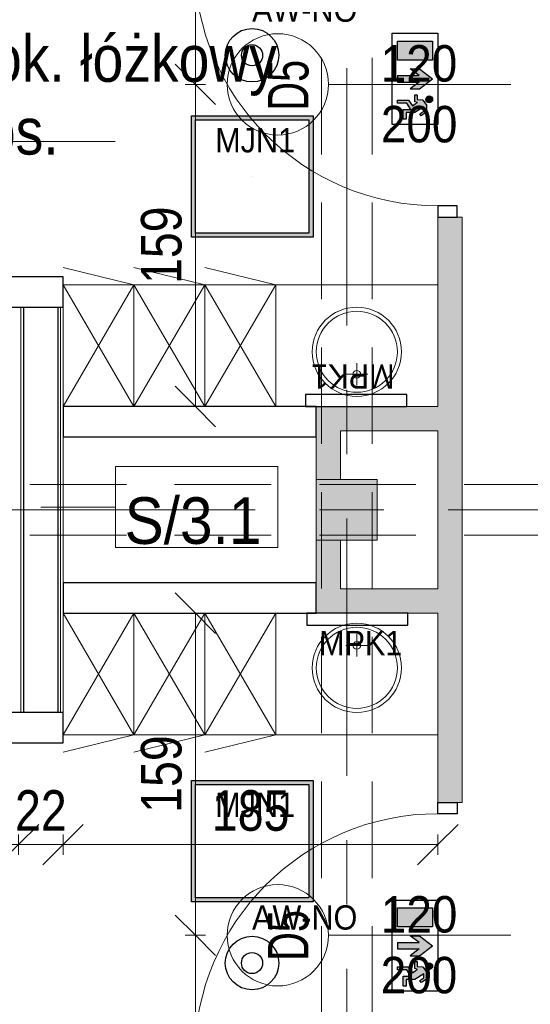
# Model space of a CAD drawing. Header units: centimetres. Extents: x -1631 to 21770, y -8842 to 3590.
# Tile 11 of 150: x -774 to -522, y 644 to 1130. Entities that reach past the tile are written whole.
import ezdxf

# ---------------------------------------------------------------- set-up
doc = ezdxf.new("R2010")
doc.units = ezdxf.units.CM
for name, pattern in [('Dash', [60, 30, -30]), ('Oś', [222.25, 127, -31.75, 31.75, -31.75]), ('Ukryte', [71.438, 47.625, -23.813])]:
    doc.linetypes.add(name, pattern=pattern)
for name, color, linetype, lineweight in [('A-ANNO-DIMS', 211, 'Continuous', 13), ('A-ANNO-DIMS-100', 211, 'Continuous', 13), ('A-ANNO-NOTE', 131, 'Continuous', 9), ('A-AREA-IDEN', 2, 'Continuous', 13), ('A-DETL', 90, 'Continuous', 9), ('A-DETL-GENF', 92, 'Continuous', 9), ('A-DETL-HDLN', 90, 'Ukryte', 9), ('A-DETL-MEDM', 33, 'Continuous', 13), ('A-DOOR', 31, 'Continuous', 13), ('A-WALL', 113, 'Continuous', 13), ('A-WALL-FNSH', 113, 'Continuous', 13), ('A-WALL-IDEN', 211, 'Continuous', 13), ('A-WALL-PATT', 111, 'Continuous', 13), ('I-FURN', 30, 'Continuous', 9), ('P-SANR-FIXT', 6, 'Continuous', 9), ('S-COLS', 52, 'Continuous', 13), ('S-GRID', 1, 'Continuous', 13)]:
    doc.layers.add(name, color=color, linetype=linetype, lineweight=lineweight)
doc.layers.add('E_oprawy', color=12, linetype='Continuous')
doc.styles.add('Arial', font='arial.ttf', dxfattribs={"width": 0.9, "height": 18})
doc.styles.add('Arial Narrow_5', font='ARIALN.TTF', dxfattribs={"height": 20})
doc.styles.add('Arial_1', font='arial.ttf', dxfattribs={"width": 0.7, "height": 20})
doc.styles.add('Arial_11', font='arial.ttf', dxfattribs={"width": 0.85, "height": 23})
doc.styles.add('Arial_12', font='arial.ttf', dxfattribs={"width": 0.9, "height": 23})
doc.dimstyles.new('Diagonal_1_100__0__wewnętrzne_1', dxfattribs={"dimscale": 30.48, "dimtxt": 20.468619, "dimasz": 0.656168, "dimexe": 0.164042, "dimexo": 0.0625, "dimgap": 0.032808, "dimtad": 1, "dimdec": 0, "dimdsep": 46, "dimtxsty": 'Arial Narrow_5', "dimblk1": 'OBLIQUE', "dimblk2": 'OBLIQUE', "dimsah": 1, "dimcen": 0.09, "dimazin": 0, "dimtfac": 1, "dimtdec": 4, "dimtix": 1, "dimtmove": 0, "dimatfit": 3, "dimfxl": 0, "dimtvp": 1, "dimtolj": 1, "dimtzin": 0, "dimarcsym": 0})

# ---------------------------------------------------------------- blocks, each defined once
blk = doc.blocks.new('M_Concrete-Square-Column - 300 x 300mm-1794508-5_piętro III __10_50 m_ - stan projektowany')
at = {"layer": 'S-COLS', "lineweight": 9}
blk.add_hatch(color=254, dxfattribs=at).paths.add_polyline_path([(15, -15), (15, 15), (-15, 15), (-15, -15)], flags=0)
for p, q in [((15, 15), (-15, 15)), ((-15, 15), (-15, -15)), ((15, -15), (15, 15)), ((-15, -15), (15, -15))]:
    blk.add_line(p, q, dxfattribs=at)
blk = doc.blocks.new('Blat - Blat-V3-5_piętro III __10_50 m_ - stan projektowany')
at = {"layer": 'I-FURN'}
for p, q in [((0, 60), (0, 0)), ((80, 60), (0, 60))]:
    blk.add_line(p, q, dxfattribs=at)
blk = doc.blocks.new('Blat - Blat-1345692-5_piętro III __10_50 m_ - stan projektowany')
at = {"layer": 'I-FURN'}
for p, q in [((0, -60), (0, 0)), ((80, -60), (0, -60))]:
    blk.add_line(p, q, dxfattribs=at)
blk = doc.blocks.new('umywalka okrągła d _44cm stal nierdzewna - Type 1-2178342-5_piętro III __10_50 m_ - stan projektowany')
at = {"layer": 'P-SANR-FIXT'}
for p, q in [((12.5, 16.43), (12.5, 27.43)), ((7, 21.93), (18, 21.93))]:
    blk.add_line(p, q, dxfattribs=at)
for centre, radius in [((12.5, 33), 22), ((12.5, 33), 20), ((12.5, 21.93), 1.9)]:
    blk.add_circle(centre, radius, dxfattribs=at)
blk = doc.blocks.new('umywalka okrągła d _44cm stal nierdzewna - Type 1-2356172-5_piętro III __10_50 m_ - stan projektowany')
at = {"layer": 'P-SANR-FIXT'}
for p, q in [((12.5, -16.43), (12.5, -27.43)), ((7, -21.93), (18, -21.93))]:
    blk.add_line(p, q, dxfattribs=at)
for centre, radius in [((12.5, -33), 22), ((12.5, -33), 20), ((12.5, -21.93), 1.9)]:
    blk.add_circle(centre, radius, dxfattribs=at)
blk = doc.blocks.new('szafki szatniowe - szafki bez siedziska-1388164-5_piętro III __10_50 m_ - stan projektowany')
at = {"layer": 'I-FURN'}
for p, q in [((17.5, -60), (-17.5, 0)), ((-17.5, 0), (-17.5, -60)), ((52.5, -60), (17.5, 0)), ((17.5, -60), (17.5, 0)), ((87.5, -60), (52.5, 0)), ((17.5, 0), (-17.5, -60)), ((52.5, 0), (17.5, -60)), ((17.5, 0), (17.5, -60)), ((87.5, 0), (52.5, -60)), ((52.5, 0), (52.5, -60)), ((52.5, -60), (52.5, 0)), ((-17.5, -60), (17.5, -68.63)), ((-17.5, -60), (17.5, -60)), ((17.5, -60), (52.5, -68.63)), ((17.5, -60), (52.5, -60)), ((52.5, -60), (87.5, -68.63)), ((52.5, -60), (87.5, -60))]:
    blk.add_line(p, q, dxfattribs=at)
blk = doc.blocks.new('szafki szatniowe - szafki bez siedziska-1388242-5_piętro III __10_50 m_ - stan projektowany')
at = {"layer": 'I-FURN'}
for p, q in [((-17.5, 60), (17.5, 68.63)), ((17.5, 60), (52.5, 68.63)), ((52.5, 60), (87.5, 68.63)), ((17.5, 0), (-17.5, 60)), ((17.5, 60), (-17.5, 0)), ((-17.5, 60), (17.5, 60)), ((-17.5, 0), (-17.5, 60)), ((52.5, 0), (17.5, 60)), ((52.5, 60), (17.5, 0)), ((17.5, 60), (52.5, 60)), ((17.5, 0), (17.5, 60)), ((17.5, 60), (17.5, 0)), ((87.5, 0), (52.5, 60)), ((87.5, 60), (52.5, 0)), ((52.5, 60), (87.5, 60)), ((52.5, 0), (52.5, 60)), ((52.5, 60), (52.5, 0))]:
    blk.add_line(p, q, dxfattribs=at)
blk = doc.blocks.new('DRZWI 1S - automatyczna etykieta - Drzwi 120-2381491-5_piętro III __10_50 m_ - stan projektowany')
at = {"layer": 'A-DETL-GENF'}
for p, q in [((-65.5, 6), (-65.5, -3.5)), ((-60, 6), (-65.5, 6)), ((-60, -3.5), (-60, 6)), ((65.5, 6), (60, 6)), ((60, 6), (60, -3.5)), ((65.5, -3.5), (65.5, 6)), ((-65.5, -3.5), (-60, -3.5)), ((60, -3.5), (65.5, -3.5))]:
    blk.add_line(p, q, dxfattribs=at)
at = {"layer": 'A-DETL-MEDM', "lineweight": 25}
for p, q in [((-60, 6), (-65.5, 6)), ((-65.5, 6), (-65.5, -3.5)), ((-60, -3.5), (-60, 6)), ((60, -3.5), (60, 6)), ((60, 6), (65.5, 6)), ((65.5, 6), (65.5, -3.5)), ((-65.5, -3.5), (-60, -3.5)), ((65.5, -3.5), (60, -3.5))]:
    blk.add_line(p, q, dxfattribs=at)
at = {"layer": 'A-DOOR'}
blk.add_line((60, 6), (60, 126), dxfattribs=at)
blk.add_arc((60, 6), 120, 90, 180, dxfattribs=at)
blk = doc.blocks.new('DRZWI 1S - automatyczna etykieta - Drzwi 120-2386914-5_piętro III __10_50 m_ - stan projektowany')
at = {"layer": 'A-DETL-GENF'}
for p, q in [((-65.5, 3.5), (-60, 3.5)), ((-65.5, -6), (-65.5, 3.5)), ((-60, 3.5), (-60, -6)), ((60, 3.5), (65.5, 3.5)), ((60, -6), (60, 3.5)), ((65.5, 3.5), (65.5, -6)), ((-60, -6), (-65.5, -6)), ((65.5, -6), (60, -6))]:
    blk.add_line(p, q, dxfattribs=at)
at = {"layer": 'A-DETL-MEDM', "lineweight": 25}
for p, q in [((-65.5, -6), (-65.5, 3.5)), ((-65.5, 3.5), (-60, 3.5)), ((-60, 3.5), (-60, -6)), ((60, 3.5), (60, -6)), ((65.5, 3.5), (60, 3.5)), ((65.5, -6), (65.5, 3.5)), ((-60, -6), (-65.5, -6)), ((60, -6), (65.5, -6))]:
    blk.add_line(p, q, dxfattribs=at)
at = {"layer": 'A-DOOR'}
blk.add_line((60, -6), (60, -126), dxfattribs=at)
blk.add_arc((60, -6), 120, 180, 270, dxfattribs=at)
blk = doc.blocks.new('METKA_POMIESZCZENIA2 - Rozbudowana - bez ramki-2396678-5_piętro III __10_50 m_ - stan projektowany')
at = {"layer": 'A-AREA-IDEN'}
for p, q in [((0, 0.425), (0, 0)), ((0.0976, 0), (-0.8, 0)), ((-0.8, 0), (0.9, 0)), ((0, 0), (0, -0.425))]:
    blk.add_line(p, q, dxfattribs=at)
blk = doc.blocks.new('DIMBLOCK132-5_piętro III __10_50 m_ - stan projektowany')
at = {"layer": 'A-ANNO-DIMS-100', "transparency": 16777216}
for p, q in [((-687.3, 678.33), (-697.3, 688.33)), ((-692.3, 678.33), (-682.3, 678.33)), ((-687.3, 678.33), (-692.3, 678.33)), ((-687.3, 418.33), (-687.3, 678.33)), ((-687.3, 678.33), (-677.3, 668.33)), ((-687.3, 418.33), (-697.3, 428.33)), ((-692.3, 418.33), (-682.3, 418.33)), ((-687.3, 418.33), (-692.3, 418.33)), ((-687.3, 418.33), (-677.3, 408.33))]:
    blk.add_line(p, q, dxfattribs=at)
at = {"layer": 'A-ANNO-DIMS-100', "color": 0, "transparency": 16777216, "insert": (-714.15, 529.32), "char_height": 20, "width": 45.6158, "attachment_point": 1, "rotation": 90, "line_spacing_factor": 0.974696, "style": 'Arial Narrow_5'}
blk.add_mtext('260', dxfattribs=at)
blk = doc.blocks.new('_Oblique')
at = {"color": 0, "linetype": 'ByBlock', "lineweight": -2}
blk.add_line((-0.5, -0.5), (0.5, 0.5), dxfattribs=at)
blk = doc.blocks.new('DIMBLOCK133-5_piętro III __10_50 m_ - stan projektowany')
at = {"layer": 'A-ANNO-DIMS-100', "transparency": 16777216}
for p, q in [((-687.3, 837.33), (-697.3, 847.33)), ((-682.3, 837.33), (-692.3, 837.33)), ((-687.3, 678.33), (-687.3, 837.33)), ((-687.3, 837.33), (-677.3, 827.33)), ((-687.3, 837.33), (-682.3, 837.33)), ((-687.3, 678.33), (-697.3, 688.33)), ((-692.3, 678.33), (-682.3, 678.33)), ((-687.3, 678.33), (-692.3, 678.33)), ((-687.3, 678.33), (-677.3, 668.33))]:
    blk.add_line(p, q, dxfattribs=at)
at = {"layer": 'A-ANNO-DIMS-100', "color": 0, "transparency": 16777216, "insert": (-714.15, 738.82), "char_height": 20, "width": 45.6158, "attachment_point": 1, "rotation": 90, "line_spacing_factor": 0.974696, "style": 'Arial Narrow_5'}
blk.add_mtext('159', dxfattribs=at)
blk = doc.blocks.new('DIMBLOCK134-5_piętro III __10_50 m_ - stan projektowany')
at = {"layer": 'A-ANNO-DIMS-100', "transparency": 16777216}
for p, q in [((-687.3, 1098.33), (-697.3, 1108.33)), ((-692.3, 1098.33), (-682.3, 1098.33)), ((-687.3, 1098.33), (-692.3, 1098.33)), ((-687.3, 939.33), (-687.3, 1098.33)), ((-687.3, 1098.33), (-677.3, 1088.33)), ((-687.3, 939.33), (-697.3, 949.33)), ((-692.3, 939.33), (-682.3, 939.33)), ((-687.3, 939.33), (-692.3, 939.33)), ((-687.3, 939.33), (-677.3, 929.33))]:
    blk.add_line(p, q, dxfattribs=at)
at = {"layer": 'A-ANNO-DIMS-100', "color": 0, "transparency": 16777216, "insert": (-714.15, 999.82), "char_height": 20, "width": 45.6158, "attachment_point": 1, "rotation": 90, "line_spacing_factor": 0.974696, "style": 'Arial Narrow_5'}
blk.add_mtext('159', dxfattribs=at)
blk = doc.blocks.new('DIMBLOCK135-5_piętro III __10_50 m_ - stan projektowany')
at = {"layer": 'A-ANNO-DIMS-100', "transparency": 16777216}
for p, q in [((-687.3, 1358.33), (-697.3, 1368.33)), ((-692.3, 1358.33), (-682.3, 1358.33)), ((-687.3, 1358.33), (-692.3, 1358.33)), ((-687.3, 1098.33), (-687.3, 1358.33)), ((-687.3, 1358.33), (-677.3, 1348.33)), ((-687.3, 1098.33), (-697.3, 1108.33)), ((-692.3, 1098.33), (-682.3, 1098.33)), ((-687.3, 1098.33), (-692.3, 1098.33)), ((-687.3, 1098.33), (-677.3, 1088.33))]:
    blk.add_line(p, q, dxfattribs=at)
at = {"layer": 'A-ANNO-DIMS-100', "color": 0, "transparency": 16777216, "insert": (-714.15, 1209.32), "char_height": 20, "width": 45.6158, "attachment_point": 1, "rotation": 90, "line_spacing_factor": 0.974696, "style": 'Arial Narrow_5'}
blk.add_mtext('260', dxfattribs=at)
blk = doc.blocks.new('DIMBLOCK178-5_piętro III __10_50 m_ - stan projektowany')
at = {"layer": 'A-ANNO-DIMS-100', "transparency": 16777216}
for p, q in [((-975.62, 723.09), (-965.62, 733.09)), ((-774.62, 723.09), (-764.62, 733.09)), ((-975.62, 728.09), (-975.62, 718.09)), ((-975.62, 723.09), (-975.62, 728.09)), ((-774.62, 728.09), (-774.62, 718.09)), ((-774.62, 723.09), (-774.62, 728.09)), ((-975.62, 723.09), (-985.62, 713.09)), ((-975.62, 723.09), (-774.62, 723.09)), ((-774.62, 723.09), (-784.62, 713.09))]:
    blk.add_line(p, q, dxfattribs=at)
at = {"layer": 'A-ANNO-DIMS-100', "color": 0, "transparency": 16777216, "insert": (-894.13, 749.94), "char_height": 20, "width": 45.6158, "attachment_point": 1, "line_spacing_factor": 0.974696, "style": 'Arial Narrow_5'}
blk.add_mtext('201', dxfattribs=at)
blk = doc.blocks.new('DIMBLOCK179-5_piętro III __10_50 m_ - stan projektowany')
at = {"layer": 'A-ANNO-DIMS-100', "transparency": 16777216}
for p, q in [((-774.62, 723.09), (-764.62, 733.09)), ((-752.62, 723.09), (-742.62, 733.09)), ((-774.62, 728.09), (-774.62, 718.09)), ((-774.62, 723.09), (-774.62, 728.09)), ((-752.62, 728.09), (-752.62, 718.09)), ((-752.62, 723.09), (-752.62, 728.09)), ((-774.62, 723.09), (-784.62, 713.09)), ((-774.62, 723.09), (-752.62, 723.09)), ((-752.62, 723.09), (-762.62, 713.09))]:
    blk.add_line(p, q, dxfattribs=at)
at = {"layer": 'A-ANNO-DIMS-100', "color": 0, "transparency": 16777216, "insert": (-776.29, 749.94), "char_height": 20, "width": 30.4105, "attachment_point": 1, "line_spacing_factor": 0.974696, "style": 'Arial Narrow_5'}
blk.add_mtext('22', dxfattribs=at)
blk = doc.blocks.new('DIMBLOCK180-5_piętro III __10_50 m_ - stan projektowany')
at = {"layer": 'A-ANNO-DIMS-100', "transparency": 16777216}
for p, q in [((-752.62, 723.09), (-742.62, 733.09)), ((-567.62, 723.09), (-557.62, 733.09)), ((-752.62, 728.09), (-752.62, 718.09)), ((-752.62, 723.09), (-752.62, 728.09)), ((-567.62, 728.09), (-567.62, 718.09)), ((-567.62, 723.09), (-567.62, 728.09)), ((-752.62, 723.09), (-762.62, 713.09)), ((-752.62, 723.09), (-567.62, 723.09)), ((-567.62, 723.09), (-577.62, 713.09))]:
    blk.add_line(p, q, dxfattribs=at)
at = {"layer": 'A-ANNO-DIMS-100', "color": 0, "transparency": 16777216, "insert": (-679.13, 749.94), "char_height": 20, "width": 45.6158, "attachment_point": 1, "line_spacing_factor": 0.974696, "style": 'Arial Narrow_5'}
blk.add_mtext('185', dxfattribs=at)
blk = doc.blocks.new('ET sciana_AT7 - 10mm-2270614-5_piętro III __10_50 m_ - stan projektowany')
at = {"layer": 'A-WALL-IDEN'}
for p, q in [((-0.4, 0.196875), (0.4, 0.196875)), ((-0.4, -0.203125), (-0.4, 0.196875)), ((0.4, 0.196875), (0.4, -0.203125)), ((-0.4, -0.203125), (0.4, -0.203125))]:
    blk.add_line(p, q, dxfattribs=at)
blk = doc.blocks.new('MJN1')
at = {"layer": 'E_oprawy', "linetype": 'ByBlock'}
h = blk.add_hatch(color=256, dxfattribs=at)
h.paths.add_polyline_path([(-30, -30), (-30, 30), (30, 30), (30, -30)])
h.paths.add_polyline_path([(-28, -28), (-28, 28), (28, 28), (28, -28)], flags=16)
for points in [[(-30, -30), (-30, 30), (30, 30), (30, -30)], [(-28, -28), (-28, 28), (28, 28), (28, -28)]]:
    blk.add_lwpolyline(points, close=True, dxfattribs=at)
blk.add_circle((0, 0), 0.0000001, dxfattribs=at)
at = {"layer": 'E_oprawy', "color": 4, "style": 'Arial', "width": 0.9}
blk.add_text('MJN1', height=12, dxfattribs=at).set_placement((-18.29, 11.9))
blk = doc.blocks.new('MPK1')
at = {"layer": 'E_oprawy', "linetype": 'ByBlock'}
blk.add_lwpolyline([(0, 6), (0, 0), (50, 0), (50, 6)], close=True, dxfattribs=at)
at = {"layer": 'E_oprawy'}
blk.add_circle((25, 0), 0.00001, dxfattribs=at)
at = {"layer": 'E_oprawy', "color": 4, "style": 'Arial', "width": 0.9}
blk.add_text('MPK1', height=12, rotation=180, dxfattribs=at).set_placement((43.89, 20.74))
blk = doc.blocks.new('AW-NO')
at = {"layer": 'E_oprawy', "color": 1, "linetype": 'ByBlock'}
for radius in [13.2, 5.21]:
    blk.add_circle((0, 0), radius, dxfattribs=at)
at = {"layer": 'E_oprawy', "color": 1, "style": 'Arial', "width": 0.9}
blk.add_text('AW-NO', height=12, dxfattribs=at).set_placement((0, 16.52))
blk = doc.blocks.new('EW_W_GORE')
at = {"layer": 'E_oprawy'}
for points in [[(431.95, 125.13), (425.73, 125.13), (425.73, 113.58), (431.95, 113.58)], [(438.17, 125.13), (434.88, 120.79), (434.88, 117.78), (437.1, 120.71), (437.1, 113.58), (439.24, 113.58), (439.24, 120.71), (441.46, 117.78), (441.46, 120.79)], [(447.38, 122.28), (448.73, 122.28), (449.62, 120.89), (450.3, 121.32), (450.01, 121.78), (449.13, 123.14), (446.83, 123.14), (445.25, 122.06), (445.1, 121.75), (444.98, 120), (443.37, 120), (443.37, 119.23), (445.7, 119.23), (445.95, 120.1), (446.4, 119.43), (447.05, 118.48), (445.13, 117.18), (445.13, 113.58), (446.14, 113.58), (446.14, 116.64), (448.23, 117.98), (448.23, 115.45), (451.45, 115.46), (451.45, 116.38), (449.24, 116.38), (449.24, 119.27)], [(446.02, 124.01, 1), (443.78, 124.01, 1)]]:
    blk.add_hatch(color=3, dxfattribs=at).paths.add_polyline_path(points)
at = {"layer": 'E_oprawy', "color": 3}
for p, q in [((425.73, 125.13), (431.95, 125.13)), ((425.73, 113.58), (425.73, 125.13)), ((431.95, 125.13), (431.95, 113.58)), ((434.88, 120.79), (438.17, 125.13)), ((441.46, 120.79), (438.17, 125.13)), ((445.25, 122.06), (446.83, 123.14)), ((446.83, 123.14), (449.13, 123.14)), ((449.13, 123.14), (450.01, 121.78)), ((434.88, 117.78), (434.88, 120.79)), ((437.1, 120.71), (434.88, 117.78)), ((437.1, 113.58), (437.1, 120.71)), ((439.24, 113.58), (439.24, 120.71)), ((439.24, 120.71), (441.46, 117.78)), ((441.46, 117.78), (441.46, 120.79)), ((443.37, 119.23), (443.37, 120)), ((443.37, 120), (444.98, 120)), ((444.98, 120), (445.1, 121.75)), ((445.1, 121.75), (445.25, 122.06)), ((445.95, 120.1), (445.7, 119.23)), ((446.4, 119.43), (445.95, 120.1)), ((448.73, 122.28), (447.38, 122.28)), ((447.38, 122.28), (449.24, 119.27)), ((449.62, 120.89), (448.73, 122.28)), ((450.3, 121.32), (449.62, 120.89)), ((450.01, 121.78), (450.3, 121.32)), ((445.7, 119.23), (443.37, 119.23)), ((445.13, 117.18), (447.05, 118.48)), ((445.13, 113.58), (445.13, 117.18)), ((448.23, 117.98), (446.14, 116.64)), ((446.14, 116.64), (446.14, 113.58)), ((447.05, 118.48), (446.4, 119.43)), ((448.23, 115.45), (448.23, 117.98)), ((449.24, 119.27), (449.24, 116.38)), ((431.95, 113.58), (425.73, 113.58)), ((437.1, 113.58), (439.24, 113.58)), ((446.14, 113.58), (445.13, 113.58)), ((451.45, 115.46), (448.23, 115.45)), ((449.24, 116.38), (451.45, 116.38)), ((451.45, 116.38), (451.45, 115.46))]:
    blk.add_line(p, q, dxfattribs=at)
blk.add_lwpolyline([(423.17, 126.85), (453.17, 126.85), (453.17, 111.85), (423.17, 111.85)], close=True, dxfattribs=at)
blk.add_circle((444.9, 124.01), 1.12, dxfattribs=at)

msp = doc.modelspace()

# ---------------------------------------------------------------- hatches: boundary and pattern name
at = {"layer": 'A-WALL-PATT'}
h = msp.add_hatch(color=9, dxfattribs=at)
h.paths.add_polyline_path([(-567.62, 132.33), (-555.62, 132.33), (-555.62, 152.33), (-567.62, 152.33)], flags=0)
h.paths.add_polyline_path([(-558.12, 283.83), (-555.62, 283.83), (-555.62, 612.83), (-567.62, 612.83), (-567.62, 283.83)], flags=0)
h.paths.add_polyline_path([(-555.62, 743.83), (-555.62, 1032.83), (-567.62, 1032.83), (-567.62, 743.83), (-558.12, 743.83)], flags=0)
h.paths.add_polyline_path([(-555.62, 1163.83), (-555.62, 1383.33), (-567.62, 1383.33), (-567.62, 1163.83), (-558.12, 1163.83)], flags=0)
for points in [[(-567.62, 927.33), (-567.62, 939.33), (-627.62, 939.33), (-627.62, 927.33), (-615.62, 927.33)], [(-567.62, 837.33), (-567.62, 849.33), (-615.62, 849.33), (-615.62, 837.33)]]:
    msp.add_hatch(color=9, dxfattribs=at).paths.add_polyline_path(points, flags=0)
h = msp.add_hatch(color=9, dxfattribs=at)
h.paths.add_polyline_path([(-615.62, 837.33), (-615.62, 873.33), (-627.62, 873.33), (-627.62, 837.33)], flags=0)
h.paths.add_polyline_path([(-627.62, 903.33), (-615.62, 903.33), (-615.62, 927.33), (-627.62, 927.33)], flags=0)

# ---------------------------------------------------------------- linework, layer by layer
at = {"layer": 'A-ANNO-NOTE', "lineweight": 13}
for p, q in [((-531.62, 1098.33), (-621.62, 1098.33)), ((-531.62, 1098.33), (-621.62, 1098.33)), ((-531.62, 678.33), (-621.62, 678.33)), ((-531.62, 678.33), (-621.62, 678.33))]:
    msp.add_line(p, q, dxfattribs=at)
for centre in [(-646.62, 1098.33), (-646.62, 678.33)]:
    msp.add_circle(centre, 25, dxfattribs=at)
at = {"layer": 'A-DETL', "linetype": 'Dash', "lineweight": 25}
for points, knots in [([(-561.62, 233.02), (-511.61, 233.02), (-497.78, 233.02), (-439.12, 233.02), (-439.12, 251.36), (-439.12, 296.62), (-439.12, 1289.33), (-439.12, 1326.28), (-439.12, 1329.11), (-439.12, 1432.79), (-439.12, 1435.62), (-439.12, 1472.57), (-476.08, 1472.57), (-478.91, 1472.57), (-555.62, 1472.57)], [0, 0, 0, 0, 1.339676, 2.332925, 3.669947, 15.221807, 26.977257, 38.268666, 39.837617, 41.033347, 42.602298, 43.441538, 44.280778, 45.554838, 45.554838, 45.554838, 45.554838]), ([(-555.62, 1472.57), (-478.91, 1472.57), (-450.62, 1472.57), (-439.12, 1472.57), (-439.12, 1461.07), (-439.12, 1432.79), (-439.12, 1329.11), (-439.12, 1326.28), (-439.12, 1289.33), (-402.17, 1289.33), (-399.34, 1289.33), (54.38, 1289.33), (347.2, 1289.33), (391.67, 1289.33), (413.88, 1267.11), (413.88, 1211.15), (413.88, 1019.9)], [0, 0, 0, 0, 1.274059, 1.834911, 2.395763, 3.964714, 5.438832, 7.007784, 7.847024, 8.686264, 14.083246, 22.278473, 30.929004, 34.961158, 36.402966, 39.45005, 39.45005, 39.45005, 39.45005])]:
    msp.add_open_spline(points, degree=3, knots=knots, dxfattribs=at)
at = {"layer": 'A-DETL-HDLN'}
for p, q in [((-625.12, 420.83), (-625.12, 2793.33)), ((-600.12, 420.83), (-600.12, 2793.33)), ((-1197.62, 900.83), (1172.38, 900.83)), ((-1197.62, 875.83), (1172.38, 875.83))]:
    msp.add_line(p, q, dxfattribs=at)
at = {"layer": 'A-WALL', "lineweight": 9}
for p, q in [((-567.62, 1032.83), (-567.62, 939.33)), ((-555.62, 1032.83), (-558.12, 1032.83)), ((-555.62, 743.83), (-555.62, 1032.83)), ((-567.62, 939.33), (-627.62, 939.33)), ((-627.62, 924.33), (-627.62, 903.33)), ((-615.62, 927.33), (-567.62, 927.33)), ((-615.62, 903.33), (-615.62, 927.33)), ((-567.62, 927.33), (-567.62, 849.33)), ((-627.62, 873.33), (-627.62, 852.33)), ((-615.62, 849.33), (-615.62, 873.33)), ((-567.62, 849.33), (-615.62, 849.33)), ((-627.62, 837.33), (-567.62, 837.33)), ((-567.62, 837.33), (-567.62, 743.83)), ((-558.12, 743.83), (-555.62, 743.83))]:
    msp.add_line(p, q, dxfattribs=at)
at = {"layer": 'A-WALL', "color": 7, "lineweight": 25}
for p, q in [((-752.62, 1003.33), (-882.13, 1003.33)), ((-752.62, 988.33), (-752.62, 1003.33)), ((-882.13, 988.33), (-752.62, 988.33)), ((-772.12, 988.33), (-772.12, 788.33)), ((-755.12, 988.33), (-755.12, 788.33)), ((-627.62, 939.33), (-752.62, 939.33)), ((-752.62, 939.33), (-752.62, 924.33)), ((-627.62, 924.33), (-627.62, 939.33)), ((-752.62, 924.33), (-627.62, 924.33)), ((-627.62, 852.33), (-752.62, 852.33)), ((-752.62, 852.33), (-752.62, 837.33)), ((-627.62, 837.33), (-627.62, 852.33)), ((-752.62, 837.33), (-627.62, 837.33)), ((-752.62, 788.33), (-925.12, 788.33)), ((-752.62, 773.33), (-752.62, 788.33)), ((-925.12, 773.33), (-752.62, 773.33))]:
    msp.add_line(p, q, dxfattribs=at)
at = {"layer": 'A-WALL'}
for p, q in [((-773.37, 988.33), (-773.37, 788.33)), ((-753.87, 988.33), (-753.87, 788.33))]:
    msp.add_line(p, q, dxfattribs=at)
at = {"layer": 'A-WALL-FNSH', "color": 250, "lineweight": 9}
msp.add_line((-752.62, 788.33), (-752.62, 988.33), dxfattribs=at)
at = {"layer": 'A-WALL-IDEN'}
msp.add_line((-763.62, 889.69), (-726.64, 889.69), dxfattribs=at)
at = {"layer": 'S-GRID', "linetype": 'Oś'}
for p, q in [((-612.62, 2884.27), (-612.62, 27.13)), ((1342.46, 888.33), (-1368.76, 888.33))]:
    msp.add_line(p, q, dxfattribs=at)

# ---------------------------------------------------------------- block references
at = {"layer": 'A-AREA-IDEN', "xscale": 99.99999999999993, "yscale": 99.99999999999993, "zscale": 99.99999999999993}
msp.add_blockref('METKA_POMIESZCZENIA2 - Rozbudowana - bez ramki-2396678-5_piętro III __10_50 m_ - stan projektowany', (-816.8, 1070.13), dxfattribs=at)
at = {"layer": 'A-DOOR'}
for name, p, rotation in [('DRZWI 1S - automatyczna etykieta - Drzwi 120-2381491-5_piętro III __10_50 m_ - stan projektowany', (-561.62, 1098.33), 89.9999999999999), ('DRZWI 1S - automatyczna etykieta - Drzwi 120-2386914-5_piętro III __10_50 m_ - stan projektowany', (-561.62, 678.33), 269.9999999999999)]:
    msp.add_blockref(name, p, dxfattribs=dict(at, rotation=rotation))
at = {"layer": 'A-WALL-IDEN', "xscale": 99.99999999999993, "yscale": 99.99999999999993, "zscale": 99.99999999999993}
msp.add_blockref('ET sciana_AT7 - 10mm-2270614-5_piętro III __10_50 m_ - stan projektowany', (-686.64, 890.01), dxfattribs=at)
at = {"layer": 'E_oprawy', "linetype": 'ByBlock'}
for p in [(-659.32, 1112.69), (-659.32, 664.62)]:
    msp.add_blockref('AW-NO', p, dxfattribs=at)
at = {"layer": 'E_oprawy', "xscale": 1.5, "yscale": 1.5, "zscale": 1.5, "rotation": 270}
for p in [(-757.9, 1758.27), (-757.9, 1330.43)]:
    msp.add_blockref('EW_W_GORE', p, dxfattribs=at)
at = {"layer": 'E_oprawy'}
for name, p in [('MJN1', (-659.22, 1052.83)), ('MPK1', (-632.89, 939.33)), ('MJN1', (-659.22, 724.77))]:
    msp.add_blockref(name, p, dxfattribs=at)
at = {"layer": 'E_oprawy', "rotation": 179.999999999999}
msp.add_blockref('MPK1', (-582.36, 837.33), dxfattribs=at)
at = {"layer": 'I-FURN', "rotation": 180}
for name, p in [('szafki szatniowe - szafki bez siedziska-1388164-5_piętro III __10_50 m_ - stan projektowany', (-665.12, 939.33)), ('szafki szatniowe - szafki bez siedziska-1388242-5_piętro III __10_50 m_ - stan projektowany', (-665.12, 837.33))]:
    msp.add_blockref(name, p, dxfattribs=at)
at = {"layer": 'I-FURN'}
for name, p in [('Blat - Blat-V3-5_piętro III __10_50 m_ - stan projektowany', (-647.62, 939.33)), ('Blat - Blat-1345692-5_piętro III __10_50 m_ - stan projektowany', (-647.62, 837.33))]:
    msp.add_blockref(name, p, dxfattribs=at)
at = {"layer": 'P-SANR-FIXT'}
for name, p in [('umywalka okrągła d _44cm stal nierdzewna - Type 1-2178342-5_piętro III __10_50 m_ - stan projektowany', (-620.12, 933.33)), ('umywalka okrągła d _44cm stal nierdzewna - Type 1-2356172-5_piętro III __10_50 m_ - stan projektowany', (-620.12, 843.33))]:
    msp.add_blockref(name, p, dxfattribs=at)
at = {"layer": 'S-COLS', "lineweight": 9}
msp.add_blockref('M_Concrete-Square-Column - 300 x 300mm-1794508-5_piętro III __10_50 m_ - stan projektowany', (-612.62, 888.33), dxfattribs=at)

# ---------------------------------------------------------------- texts
at = {"layer": 'A-ANNO-NOTE', "lineweight": 211, "char_height": 18, "width": 38.07, "attachment_point": 5, "line_spacing_factor": 0.936439, "style": 'Arial'}
for s, insert in [('\\pxqc,t6.35,12.7,19.05,25.4,31.75,38.1,44.45,50.8,57.15,63.5,69.85,76.2,82.55,88.9,95.25,101.6,107.95,114.3,120.65,127,133.35,139.7,146.05,152.4,158.75,165.1,171.45,177.8,184.15,190.5,196.85,203.2;{120}', (-576.95, 1108.56)), ('\\pxqc,t6.35,12.7,19.05,25.4,31.75,38.1,44.45,50.8,57.15,63.5,69.85,76.2,82.55,88.9,95.25,101.6,107.95,114.3,120.65,127,133.35,139.7,146.05,152.4,158.75,165.1,171.45,177.8,184.15,190.5,196.85,203.2;{200}', (-576.86, 1078.56)), ('\\pxqc,t6.35,12.7,19.05,25.4,31.75,38.1,44.45,50.8,57.15,63.5,69.85,76.2,82.55,88.9,95.25,101.6,107.95,114.3,120.65,127,133.35,139.7,146.05,152.4,158.75,165.1,171.45,177.8,184.15,190.5,196.85,203.2;{200}', (-576.86, 1078.56)), ('\\pxqc,t6.35,12.7,19.05,25.4,31.75,38.1,44.45,50.8,57.15,63.5,69.85,76.2,82.55,88.9,95.25,101.6,107.95,114.3,120.65,127,133.35,139.7,146.05,152.4,158.75,165.1,171.45,177.8,184.15,190.5,196.85,203.2;{120}', (-576.86, 688.56)), ('\\pxqc,t6.35,12.7,19.05,25.4,31.75,38.1,44.45,50.8,57.15,63.5,69.85,76.2,82.55,88.9,95.25,101.6,107.95,114.3,120.65,127,133.35,139.7,146.05,152.4,158.75,165.1,171.45,177.8,184.15,190.5,196.85,203.2;{200}', (-576.95, 658.56))]:
    msp.add_mtext(s, dxfattribs=dict(at, insert=insert))
at = {"layer": 'A-ANNO-NOTE', "lineweight": 211, "char_height": 20, "width": 25.97, "attachment_point": 5, "rotation": 90, "line_spacing_factor": 0.936439, "style": 'Arial_1'}
for insert in [(-641.33, 1097.9), (-641.33, 678.26)]:
    msp.add_mtext('\\pxqc,t4.445,8.89,13.335,17.78,22.225,26.67,31.115,35.56,40.005,44.45,48.895,53.34,57.785,62.23,66.675,71.12,75.565,80.01,84.455,88.9,93.345,97.79,102.235,106.68,111.125,115.57,120.015,124.46,128.905,133.35,137.795,142.24;{D5}', dxfattribs=dict(at, insert=insert))
at = {"layer": 'A-AREA-IDEN', "insert": (-806.37, 1063.35), "char_height": 23, "width": 156.91, "attachment_point": 7, "line_spacing_factor": 0.936439, "style": 'Arial_11'}
msp.add_mtext('\\pt84.99995,169.9999,255.00008,340.00003,424.99998,509.99993,595.00011,680.00006,765.00001,849.99996,934.99991,1020.00009,1105.00004,1189.99999,1274.99994,1359.99989,1445.00007,1530.00002,1614.99997,1699.99992,1785.0001,1870.00005,1955,2039.99995,2124.9999,2210.00008,2295.00003,2379.99998,2464.99993,2550.00011,2635.00006,2720.00001;Pok. łóżkowy\\P3os.', dxfattribs=at)
at = {"layer": 'A-WALL-IDEN', "insert": (-688.46, 882.85), "char_height": 23, "width": 67.32, "attachment_point": 5, "line_spacing_factor": 0.936439, "style": 'Arial_12'}
msp.add_mtext('\\pxqc,t4.96957,9.93913,14.9087,19.87826,24.84783,29.81739,34.78696,39.75652,44.72609,49.69565,54.66522,59.63478,64.60435,69.57391,74.54348,79.51304,84.48261,89.45217,94.42174,99.3913,104.36087,109.33043,114.3,119.26957,124.23913,129.2087,134.17826,139.14783,144.11739,149.08696,154.05652,159.02609;{S/3.1}', dxfattribs=at)

# ---------------------------------------------------------------- dimensions: what is measured, and where the dimension line sits
at = {"layer": 'A-ANNO-DIMS'}
for base, p1, p2, angle, override, picture, middle in [((-687.3, 1358.33), (-692.3, 1098.33), (-692.3, 1358.33), 90, {"dimpost": '<>', "dimfxl": 260}, 'DIMBLOCK135-5_piętro III __10_50 m_ - stan projektowany', (-698.51, 1228.33)), ((-687.3, 1098.33), (-692.3, 939.33), (-692.3, 1098.33), 90, {"dimpost": '<>', "dimfxl": 159}, 'DIMBLOCK134-5_piętro III __10_50 m_ - stan projektowany', (-698.51, 1018.83)), ((-687.3, 837.33), (-692.3, 678.33), (-682.3, 837.33), 90, {"dimpost": '<>', "dimfxl": 159.314155}, 'DIMBLOCK133-5_piętro III __10_50 m_ - stan projektowany', (-698.51, 757.83)), ((-774.62, 723.09), (-975.62, 728.09), (-774.62, 728.09), 0, {"dimpost": '<>', "dimfxl": 201}, 'DIMBLOCK178-5_piętro III __10_50 m_ - stan projektowany', (-875.12, 734.31)), ((-752.62, 723.09), (-774.62, 728.09), (-752.62, 728.09), 0, {"dimpost": '<>', "dimfxl": 22}, 'DIMBLOCK179-5_piętro III __10_50 m_ - stan projektowany', (-763.62, 734.14)), ((-567.62, 723.09), (-752.62, 728.09), (-567.62, 728.09), 0, {"dimpost": '<>', "dimfxl": 185}, 'DIMBLOCK180-5_piętro III __10_50 m_ - stan projektowany', (-660.12, 734.31)), ((-687.3, 678.33), (-692.3, 418.33), (-692.3, 678.33), 90, {"dimpost": '<>', "dimfxl": 260}, 'DIMBLOCK132-5_piętro III __10_50 m_ - stan projektowany', (-698.51, 548.33))]:
    dim = msp.add_linear_dim(base=base, p1=p1, p2=p2, angle=angle, dimstyle='Diagonal_1_100__0__wewnętrzne_1', override=override, dxfattribs=at)
    dim.commit()
    dim.dimension.update_dxf_attribs({"geometry": picture, "text_midpoint": middle})

doc.saveas('drawing.dxf')
